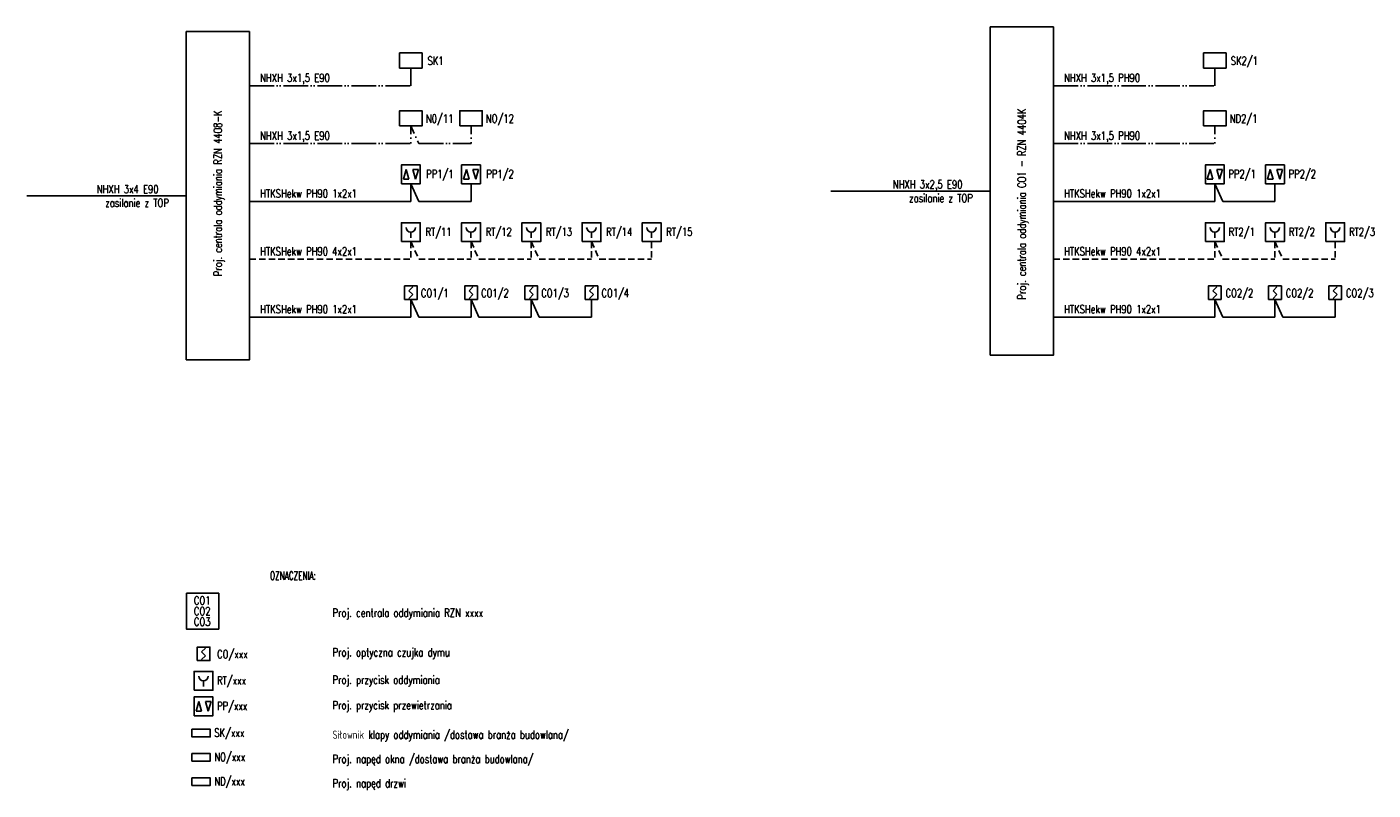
# Model space of a CAD drawing. Header units: millimetres. Extents: x 90978 to 249627, y -61724 to -25992.
# Tile 21 of 21: x 132245 to 134867, y -29104 to -27617. Entities that reach past the tile are written whole.
import ezdxf
from ezdxf.enums import TextEntityAlignment as Align

# ---------------------------------------------------------------- set-up
doc = ezdxf.new("R2010")
doc.units = ezdxf.units.MM
for name, pattern in [('ACAD_ISO05W100', [33, 24, -3, 0, -3, 0, -3]), ('DASHDOT2', [12.7, 6.35, -3.175, 0, -3.175]), ('DASHED2', [0.375, 0.25, -0.125])]:
    doc.linetypes.add(name, pattern=pattern)
for name, color, linetype in [('E1', 2, 'Continuous'), ('E_0', 4, 'Continuous'), ('E_SAP', 2, 'Continuous'), ('E_SAP_WYK', 40, 'Continuous')]:
    doc.layers.add(name, color=color, linetype=linetype)
doc.styles.add('ELE1', font='romans.shx', dxfattribs={"width": 0.8, "height": 18})

# ---------------------------------------------------------------- blocks, each defined once
blk = doc.blocks.new('*U128')
at = {"layer": 'E_SAP'}
for p, q in [((-2.7, 2.7), (2.7, 8.1)), ((-2.7, 2.7), (2.7, -2.7)), ((-2.7, -8.1), (2.7, -2.7))]:
    blk.add_line(p, q, dxfattribs=at)
blk.add_lwpolyline([(-9, -9.6), (9, -9.6), (9, 9.6), (-9, 9.6)], close=True, dxfattribs=at)
blk = doc.blocks.new('A$C66BF6730')
at = {"layer": 'E_SAP'}
blk.add_line((10.1, 10.2), (10.1, 4.1), dxfattribs=at)
blk.add_lwpolyline([(0, 0), (20.4, 0), (20.4, 20.5), (0, 20.5)], close=True, dxfattribs=at)
blk.add_arc((10.1, 15.4), 5.12, 180, 0, dxfattribs=at)
blk = doc.blocks.new('A$C12A20FE5')
at = {"layer": 'E1'}
for p, q in [((3.1, 7.3), (7.6, 23.4)), ((12.2, 7.3), (7.6, 23.4)), ((18.3, 23.4), (27.5, 23.4)), ((18.3, 23.4), (22.9, 7.3)), ((27.5, 23.4), (22.9, 7.3)), ((12.2, 7.3), (3.1, 7.3))]:
    blk.add_line(p, q, dxfattribs=at)
at = {"layer": 'E_SAP'}
blk.add_lwpolyline([(0, 0), (30.5, 0), (30.5, 30.7), (0, 30.7)], close=True, dxfattribs=at)

msp = doc.modelspace()

# ---------------------------------------------------------------- linework, layer by layer
at = {"layer": 'E_0'}
for p, q in [((132555.743, -27945.771), (132245.311, -27945.771)), ((134121.595, -27936.5), (133811.163, -27936.5))]:
    msp.add_line(p, q, dxfattribs=at)
for points in [[(132971.238, -27696.789), (133015.038, -27696.789), (133015.038, -27667.348), (132971.238, -27667.348)], [(134537.09, -27696.789), (134580.89, -27696.789), (134580.89, -27667.348), (134537.09, -27667.348)], [(132971.238, -27809.549), (133015.038, -27809.549), (133015.038, -27780.108), (132971.238, -27780.108)], [(133088.48, -27809.549), (133132.28, -27809.549), (133132.28, -27780.108), (133088.48, -27780.108)], [(134537.09, -27809.549), (134580.89, -27809.549), (134580.89, -27780.108), (134537.09, -27780.108)], [(132555.878, -28720.244), (132618.898, -28720.244), (132618.898, -28790.307), (132555.878, -28790.307)]]:
    msp.add_lwpolyline(points, close=True, dxfattribs=at)
at = {"layer": 'E_SAP', "linetype": 'ACAD_ISO05W100', "ltscale": 2}
for p, q in [((132993.138, -27696.789), (132993.138, -27731.21)), ((134558.99, -27696.789), (134558.99, -27731.21)), ((132678.723, -27731.21), (132993.138, -27731.21)), ((134244.575, -27731.21), (134558.99, -27731.21)), ((132678.723, -27843.969), (132993.138, -27843.969)), ((133008.511, -27843.969), (133110.38, -27843.969)), ((134244.575, -27843.969), (134558.99, -27843.969))]:
    msp.add_line(p, q, dxfattribs=at)
at = {"layer": 'E_SAP', "linetype": 'DASHDOT2', "ltscale": 2.5}
for p, q in [((132993.138, -27809.549), (133008.511, -27843.969)), ((132993.138, -27809.549), (132993.138, -27843.969)), ((133110.38, -27809.549), (133110.38, -27843.969)), ((134558.99, -27809.549), (134558.99, -27843.969))]:
    msp.add_line(p, q, dxfattribs=at)
at = {"layer": 'E_SAP'}
for p, q in [((132993.138, -27922.308), (132993.138, -27956.729)), ((132993.138, -27922.308), (133008.511, -27956.729)), ((133110.38, -27922.308), (133110.38, -27956.729)), ((134558.99, -27922.308), (134558.99, -27956.729)), ((134558.99, -27922.308), (134574.363, -27956.729)), ((134676.232, -27922.308), (134676.232, -27956.729)), ((132678.723, -27956.729), (132993.138, -27956.729)), ((133008.511, -27956.729), (133110.38, -27956.729)), ((134244.575, -27956.729), (134558.99, -27956.729)), ((134574.363, -27956.729), (134676.232, -27956.729)), ((132993.138, -28147.827), (133008.511, -28182.248)), ((132993.138, -28147.827), (132993.138, -28182.248)), ((133110.38, -28147.827), (133110.38, -28182.248)), ((133110.38, -28147.827), (133125.753, -28182.248)), ((133227.622, -28147.827), (133227.622, -28182.248)), ((133227.622, -28147.827), (133242.995, -28182.248)), ((133344.864, -28147.827), (133344.864, -28182.248)), ((134558.99, -28147.827), (134574.363, -28182.248)), ((134558.99, -28147.827), (134558.99, -28182.248)), ((134676.232, -28147.827), (134676.232, -28182.248)), ((134676.232, -28147.827), (134691.605, -28182.248)), ((134793.474, -28147.827), (134793.474, -28182.248)), ((132678.723, -28182.248), (132993.138, -28182.248)), ((133008.511, -28182.248), (133110.38, -28182.248)), ((133125.753, -28182.248), (133227.622, -28182.248)), ((133242.995, -28182.248), (133344.864, -28182.248)), ((134244.575, -28182.248), (134558.99, -28182.248)), ((134574.363, -28182.248), (134676.232, -28182.248)), ((134691.605, -28182.248), (134793.474, -28182.248))]:
    msp.add_line(p, q, dxfattribs=at)
at = {"layer": 'E_SAP', "linetype": 'DASHED2', "ltscale": 50}
for p, q in [((132993.138, -28035.068), (133008.511, -28069.488)), ((132993.138, -28035.068), (132993.138, -28069.488)), ((133110.38, -28035.068), (133110.38, -28069.488)), ((133110.38, -28035.068), (133125.753, -28069.488)), ((133227.622, -28035.068), (133227.622, -28069.488)), ((133227.622, -28035.068), (133242.995, -28069.488)), ((133344.864, -28035.068), (133344.864, -28069.488)), ((133344.864, -28035.068), (133360.237, -28069.488)), ((133462.107, -28035.068), (133462.107, -28069.488)), ((134558.99, -28035.068), (134574.363, -28069.488)), ((134558.99, -28035.068), (134558.99, -28069.488)), ((134676.232, -28035.068), (134676.232, -28069.488)), ((134676.232, -28035.068), (134691.605, -28069.488)), ((134793.474, -28035.068), (134793.474, -28069.488)), ((132678.723, -28069.488), (132993.138, -28069.488)), ((133008.511, -28069.488), (133110.38, -28069.488)), ((133125.753, -28069.488), (133227.622, -28069.488)), ((133242.995, -28069.488), (133344.864, -28069.488)), ((133360.237, -28069.488), (133462.107, -28069.488)), ((134244.575, -28069.488), (134558.99, -28069.488)), ((134574.363, -28069.488), (134676.232, -28069.488)), ((134691.605, -28069.488), (134793.474, -28069.488))]:
    msp.add_line(p, q, dxfattribs=at)
at = {"layer": 'E_SAP', "color": 4}
for points in [[(132555.743, -28265.695), (132678.723, -28265.695), (132678.723, -27625.847), (132555.743, -27625.847)], [(134121.595, -28256.425), (134244.575, -28256.425), (134244.575, -27616.576), (134121.595, -27616.576)]]:
    msp.add_lwpolyline(points, close=True, dxfattribs=at)
at = {"layer": 'E_SAP', "linetype": 'ByBlock'}
for points in [[(132566.664, -28985.45), (132602.372, -28985.45), (132602.372, -29000.262), (132566.664, -29000.262)], [(132566.664, -29032.795), (132602.372, -29032.795), (132602.372, -29047.607), (132566.664, -29047.607)], [(132566.664, -29080.14), (132602.372, -29080.14), (132602.372, -29094.952), (132566.664, -29094.952)]]:
    msp.add_lwpolyline(points, close=True, dxfattribs=at)

# ---------------------------------------------------------------- block references
at = {"layer": 'E1', "xscale": 1.2, "yscale": 1.2, "zscale": 1.2}
for p in [(132974.819, -27922.308), (133092.061, -27922.308), (134540.671, -27922.308), (134657.913, -27922.308), (132571.007, -28959.193)]:
    msp.add_blockref('A$C12A20FE5', p, dxfattribs=at)
at = {"layer": 'E_SAP_WYK'}
for name, p, xscale, yscale, zscale in [('A$C66BF6730', (132974.819, -28035.068), 1.8, 1.8, 1.8), ('A$C66BF6730', (133092.061, -28035.068), 1.8, 1.8, 1.8), ('A$C66BF6730', (133209.303, -28035.068), 1.8, 1.8, 1.8), ('A$C66BF6730', (133326.545, -28035.068), 1.8, 1.8, 1.8), ('A$C66BF6730', (133443.787, -28035.068), 1.8, 1.8, 1.8), ('A$C66BF6730', (134540.671, -28035.068), 1.8, 1.8, 1.8), ('A$C66BF6730', (134657.913, -28035.068), 1.8, 1.8, 1.8), ('A$C66BF6730', (134775.155, -28035.068), 1.8, 1.8, 1.8), ('*U128', (132993.138, -28134.627), 1.375, 1.375, 1.375), ('*U128', (133110.38, -28134.627), 1.375, 1.375, 1.375), ('*U128', (133227.622, -28134.627), 1.375, 1.375, 1.375), ('*U128', (133344.864, -28134.627), 1.375, 1.375, 1.375), ('*U128', (134558.99, -28134.627), 1.375, 1.375, 1.375), ('*U128', (134676.232, -28134.627), 1.375, 1.375, 1.375), ('*U128', (134793.474, -28134.627), 1.375, 1.375, 1.375), ('*U128', (132589.307, -28838.404), 1.375, 1.375, 1.375), ('A$C66BF6730', (132571.007, -28909.563), 1.8, 1.8, 1.8)]:
    msp.add_blockref(name, p, dxfattribs=dict(at, xscale=xscale, yscale=yscale, zscale=zscale))

# ---------------------------------------------------------------- texts
at = {"layer": 'E_SAP', "style": 'ELE1', "width": 0.75}
for s, p in [('SK1', (133041.289, -27690.518)), ('SK2/1', (134616.399, -27690.518)), ('N0/11', (133049.216, -27803.278)), ('NO/12', (133166.458, -27803.278)), ('ND2/1', (134615.068, -27803.278)), ('PP1/1', (133049.49, -27911.23)), ('PP1/2', (133166.732, -27911.23)), ('PP2/1', (134612.06, -27911.23)), ('PP2/2', (134729.302, -27911.23)), ('RT/11', (133047.022, -28023.989)), ('RT/12', (133164.264, -28023.989)), ('RT/13', (133281.506, -28023.989)), ('RT/14', (133398.748, -28023.989)), ('RT/15', (133515.99, -28023.989)), ('RT2/1', (134611.3, -28023.989)), ('RT2/2', (134728.542, -28023.989)), ('RT2/3', (134845.784, -28023.989)), ('CO1/1', (133039.568, -28143.349)), ('CO1/2', (133156.81, -28143.349)), ('CO1/3', (133274.053, -28143.349)), ('CO1/4', (133391.295, -28143.349)), ('CO2/2', (134606.922, -28143.349)), ('CO2/2', (134724.164, -28143.349)), ('CO2/3', (134841.406, -28143.349))]:
    msp.add_text(s, height=16, dxfattribs=at).set_placement(p, align=Align.CENTER)
for s, p in [('NHXH 3x1,5 E90', (132699.471, -27723.73)), ('NHXH 3x1,5 PH90', (134265.323, -27723.73)), ('NHXH 3x1,5 E90', (132699.471, -27836.489)), ('NHXH 3x1,5 PH90', (134265.323, -27836.489)), ('HTKSHekw PH90 1x2x1', (132699.471, -27949.249)), ('HTKSHekw PH90 1x2x1', (134265.323, -27949.249)), ('HTKSHekw PH90 4x2x1', (132699.471, -28062.008)), ('HTKSHekw PH90 4x2x1', (134265.323, -28062.008)), ('HTKSHekw PH90 1x2x1', (132699.471, -28174.768)), ('HTKSHekw PH90 1x2x1', (134265.323, -28174.768)), ('CO1', (132570.449, -28742.508)), ('CO2', (132570.449, -28763.334)), ('Proj. centrala oddymiania RZN xxxx', (132840.552, -28766.367)), ('CO3', (132570.449, -28783.868)), ('CO/xxx', (132615.719, -28847.072)), ('Proj. optyczna czujka dymu ', (132840.552, -28843.483)), ('RT/xxx', (132615.526, -28898.43)), ('Proj. przycisk oddymiania ', (132840.552, -28896.941)), ('PP/xxx', (132615.526, -28948.061)), ('Proj. przycisk przewietrzania', (132840.552, -28946.571)), ('SK/xxx', (132610.252, -29000.156)), ('Siłownik klapy oddymiania /dostawa branża budowlana/', (132840.552, -29004.037)), ('NO/xxx', (132610.252, -29047.501)), ('Proj. napęd okna /dostawa branża budowlana/', (132840.552, -29051.382)), ('ND/xxx', (132610.252, -29094.846)), ('Proj. napęd drzwi', (132840.552, -29098.727))]:
    msp.add_text(s, height=16, dxfattribs=at).set_placement(p)
for s, p in [('Proj. centrala oddymiania RZN 4408-K', (132625.112, -28102.484)), ('Proj. centrala oddymiania CO1 - RZN 4404K', (134190.964, -28147.965))]:
    msp.add_text(s, height=16, rotation=90, dxfattribs=at).set_placement(p)
for s, p in [('NHXH 3x2,5 E90', (134067.597, -27923.52)), ('NHXH 3x4 E90', (132501.745, -27932.791)), ('zasilanie z TOP', (134087.638, -27950.298)), ('zasilanie z TOP', (132521.786, -27959.568))]:
    msp.add_text(s, height=16, dxfattribs=at).set_placement(p, align=Align.MIDDLE_RIGHT)
at = {"layer": 'E_SAP', "color": 2, "style": 'ELE1', "width": 0.65}
msp.add_text('OZNACZENIA:', height=16, dxfattribs=at).set_placement((132718.863, -28694.029))

doc.saveas('drawing.dxf')
